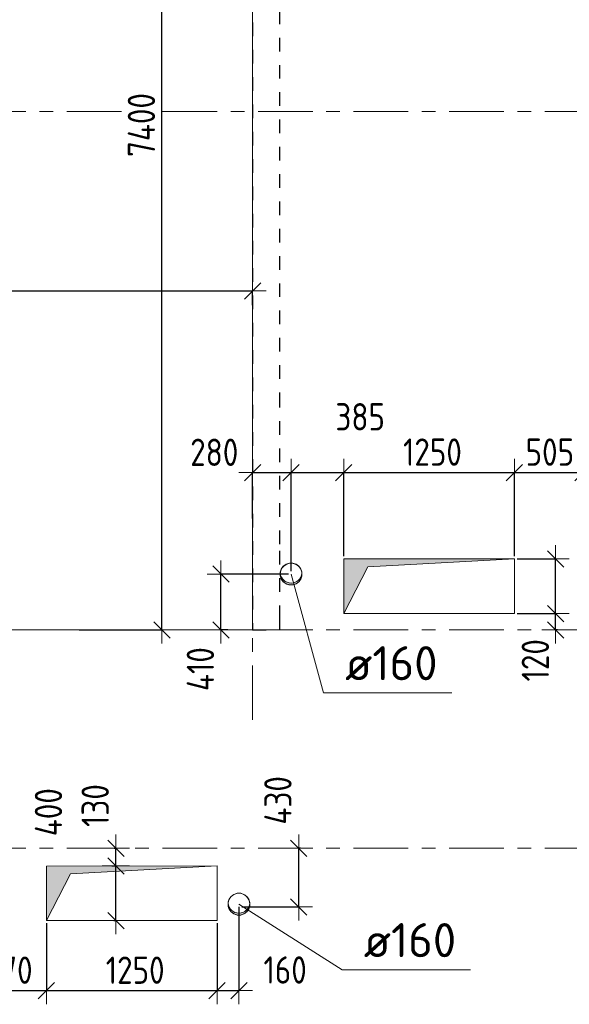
# Model space of a CAD drawing. Header units: metres. Extents: x -38 to 93, y -15 to 21.
# Tile 15 of 152: x 24.32 to 28.35, y 6.26 to 13.47. Entities that reach past the tile are written whole.
import ezdxf

# ---------------------------------------------------------------- set-up
doc = ezdxf.new("R2010")
doc.units = ezdxf.units.M
doc.header["$PDMODE"] = 65
for name, pattern in [('______11', [0.5, 0.4, -0.05, 0, -0.05]), ('______2', [0.135, 0.1, -0.035]), ('______5', [1.1, 0.8, -0.1, 0.1, -0.1])]:
    doc.linetypes.add(name, pattern=pattern)
for name, color, linetype, lineweight in [('XR$1$Осевая линия (1)', 7, '______5', 13), ('XR$3$Перекрытие (1)', 7, 'Continuous', 35), ('XR$5$Размерная линия (1)', 7, 'Continuous', 13), ('XR$5$Текст_ общее_1', 7, 'Continuous', 13)]:
    doc.layers.add(name, color=color, linetype=linetype, lineweight=lineweight)
doc.layers.add('XR$3$Макрос проема_ отверстия', color=7, linetype='Continuous', lineweight=13, true_color=0x2d2d2d)
doc.layers.add('XR$7$Стена_ бетон несущ.', color=7, linetype='Continuous', lineweight=70, true_color=0xb4b496)
doc.styles.add('ISOCPEUR', font='txt')
doc.dimstyles.new('DIMSTYLE_3', dxfattribs={"dimtxt": 0.2, "dimasz": 0.2, "dimexe": 0, "dimexo": 0, "dimgap": 0.1, "dimtad": 2, "dimdec": 0, "dimlfac": 1000, "dimrnd": 5, "dimzin": 12, "dimdsep": 46, "dimtxsty": 'ISOCPEUR', "dimblk1": 'ALL_ML_STRICH', "dimblk2": 'ALL_ML_STRICH', "dimsah": 1, "dimcen": 0, "dimclrd": 7, "dimclre": 256, "dimclrt": 7, "dimadec": 0, "dimazin": 0, "dimtfac": 1, "dimtdec": 0, "dimtix": 1, "dimtmove": 2, "dimatfit": 3, "dimfxl": 0, "dimtzin": 0, "dimlwd": 0, "dimlwe": -3, "dimarcsym": 0})
doc.dimstyles.new('DIMSTYLE_33', dxfattribs={"dimtxt": 0.2, "dimasz": 0.2, "dimexe": 0, "dimexo": 0, "dimgap": 0.1, "dimtad": 2, "dimdec": 0, "dimlfac": 1000, "dimrnd": 5, "dimzin": 12, "dimdsep": 46, "dimtxsty": 'ISOCPEUR', "dimblk1": 'ALL_ML_STRICH', "dimblk2": 'ALL_ML_STRICH', "dimsah": 1, "dimcen": 0, "dimclrd": 7, "dimclre": 256, "dimclrt": 7, "dimadec": 0, "dimazin": 0, "dimtfac": 1, "dimtdec": 0, "dimtix": 1, "dimtmove": 2, "dimatfit": 3, "dimfxl": 0, "dimtvp": 1.2, "dimtzin": 0, "dimlwd": 0, "dimlwe": -3, "dimarcsym": 0})
doc.dimstyles.new('DIMSTYLE_34', dxfattribs={"dimtxt": 0.2, "dimasz": 0.2, "dimexe": 0, "dimexo": 0, "dimgap": 0.1, "dimtad": 0, "dimdec": 0, "dimlfac": 1000, "dimrnd": 5, "dimzin": 12, "dimdsep": 46, "dimtxsty": 'ISOCPEUR', "dimblk1": 'ALL_ML_STRICH', "dimblk2": 'ALL_ML_STRICH', "dimsah": 1, "dimcen": 0, "dimclrd": 7, "dimclre": 256, "dimclrt": 7, "dimadec": 0, "dimazin": 0, "dimtfac": 1, "dimtdec": 0, "dimtix": 1, "dimtmove": 2, "dimatfit": 3, "dimfxl": 0, "dimtvp": 1.2, "dimtzin": 0, "dimlwd": 0, "dimlwe": -3, "dimarcsym": 0})

# ---------------------------------------------------------------- blocks, each defined once
blk = doc.blocks.new('NSY1')
at = {"color": 0, "linetype": 'ByBlock', "lineweight": -2}
for p, q in [((-0.01, 0.01), (0.01, 0.01)), ((-0.01, -0.01), (-0.01, 0.01)), ((-0.01, -0.01), (-0.01, 0.01)), ((-0.01, 0.01), (0.01, 0.01)), ((-0.01, 0.01), (0.01, 0.01)), ((0.01, 0.01), (-0.01, 0.01)), ((-0.01, 0.01), (-0.01, 0.01)), ((-0.01, 0.01), (-0.01, -0.01)), ((0.01, 0.01), (-0.01, 0.01)), ((0, 0), (0, 0)), ((0, 0), (0, 0)), ((0, 0), (0, 0)), ((0, 0), (0, 0)), ((0, 0), (0, 0)), ((0, 0), (0, 0)), ((0, 0), (0, 0)), ((0, 0), (0, 0)), ((0, 0), (0, 0)), ((0, 0), (0, 0)), ((0, 0), (0, 0)), ((0, 0), (0, 0)), ((0, 0), (0, 0)), ((0, 0), (0, 0)), ((0, 0), (0, 0)), ((0, 0), (0, 0)), ((0, 0), (0, 0)), ((0, 0), (0, 0)), ((0, 0), (0, 0)), ((0, 0), (0, 0)), ((0, 0), (0, 0)), ((0, 0), (0, 0)), ((0, 0), (0, 0)), ((0.01, 0.01), (0.01, -0.01)), ((0.01, 0.01), (0.01, -0.01)), ((0.01, 0.01), (0.01, 0.01)), ((0.01, -0.01), (0.01, 0.01)), ((0.01, -0.01), (-0.01, -0.01)), ((0.01, -0.01), (-0.01, -0.01)), ((-0.01, -0.01), (0.01, -0.01)), ((0, 0), (0, 0)), ((0, 0), (0, 0)), ((0, 0), (0, 0)), ((0, 0), (0, 0)), ((0, 0), (0, 0))]:
    blk.add_line(p, q, dxfattribs=at)
blk = doc.blocks.new('Отображение проема (2)', base_point=(-1.002, -49.786))
at = {"layer": 'XR$3$Макрос проема_ отверстия', "true_color": 0x000000, "transparency": 33554687}
blk.add_hatch(color=18, dxfattribs=at).paths.add_polyline_path([(-0.967, -49.384), (-1.002, -49.383), (-1.072, -49.389), (-1.139, -49.407), (-1.203, -49.437), (-1.261, -49.477), (-1.31, -49.527), (-1.351, -49.585), (-1.381, -49.648), (-1.399, -49.716), (-1.405, -49.786), (-1.399, -49.856), (-1.381, -49.924), (-1.351, -49.988), (-1.31, -50.045), (-1.261, -50.095), (-1.203, -50.135), (-1.139, -50.165), (-1.072, -50.183), (-1.002, -50.189), (-0.967, -50.188), (-1.032, -50.177), (-1.095, -50.155), (-1.153, -50.123), (-1.205, -50.082), (-1.25, -50.033), (-1.287, -49.978), (-1.313, -49.917), (-1.329, -49.852), (-1.335, -49.786), (-1.329, -49.72), (-1.313, -49.656), (-1.287, -49.595), (-1.25, -49.539), (-1.205, -49.49), (-1.153, -49.449), (-1.095, -49.417), (-1.032, -49.396)])
at = {"layer": 'XR$3$Макрос проема_ отверстия', "transparency": 33554687}
blk.add_circle((-1.002, -49.786), 0.403, dxfattribs=at)
blk.add_arc((-0.932, -49.786), 0.403, 94.9784, 265.0216, dxfattribs=at)
blk = doc.blocks.new('Отображение проема', base_point=(-1.1579, -49.3094))
at = {"layer": 'XR$3$Макрос проема_ отверстия', "true_color": 0x000000, "transparency": 33554687}
blk.add_hatch(color=18, dxfattribs=at).paths.add_polyline_path([(-1.1579, -50.1094), (-1.0448, -49.4225), (-0.3579, -49.3094), (-1.1579, -49.3094)])
at = {"layer": 'XR$3$Макрос проема_ отверстия', "transparency": 33554687}
for p, q in [((-1.1579, -50.1094), (-1.1579, -49.3094)), ((-1.1579, -49.3094), (-0.3579, -49.3094)), ((-1.0448, -49.4225), (-0.3579, -49.3094)), ((-1.1579, -50.1094), (-1.0448, -49.4225))]:
    blk.add_line(p, q, dxfattribs=at)
blk = doc.blocks.new('ALL_ML_STRICH')
at = {"color": 0, "linetype": 'ByBlock', "lineweight": -2}
for p, q in [((0, -0.5), (0, 0.5)), ((-1, 0), (0.5, 0)), ((-0.3, -0.3), (0.3, 0.3))]:
    blk.add_line(p, q, dxfattribs=at)
blk = doc.blocks.new('*D394')
at = {"layer": 'DEFPOINTS', "color": 7, "linetype": 'Continuous', "lineweight": 13, "transparency": 33554687}
for p in [(27.9473, 9.12), (28.2492, 9), (28.282, 9)]:
    blk.add_point(p, dxfattribs=at)
at = {"layer": 'XR$5$Размерная линия (1)', "color": 9, "linetype": 'Continuous', "lineweight": -2, "true_color": 0xc7c7c7, "transparency": 33554687}
for p, q in [((27.9673, 9.12), (28.2492, 9.12)), ((28.262, 9), (28.2492, 9))]:
    blk.add_line(p, q, dxfattribs=at)
at = {"layer": 'XR$5$Размерная линия (1)', "color": 7, "linetype": 'Continuous', "lineweight": -2, "transparency": 33554687}
blk.add_line((28.2492, 9), (28.2492, 9.12), dxfattribs=at)
at = {"layer": 'XR$5$Размерная линия (1)', "color": 7, "linetype": 'Continuous', "lineweight": 13, "transparency": 33554687, "xscale": 0.2, "yscale": 0.2, "zscale": 0.2}
for p, rotation in [((28.2492, 9.12), 90), ((28.2492, 9), 270)]:
    blk.add_blockref('ALL_ML_STRICH', p, dxfattribs=dict(at, rotation=rotation))
at = {"layer": 'XR$5$Размерная линия (1)', "color": 7, "linetype": 'Continuous', "lineweight": 13, "transparency": 33554687, "insert": (28.101, 8.7773), "char_height": 0.2, "width": 0.5, "attachment_point": 5, "rotation": 90, "style": 'ISOCPEUR'}
blk.add_mtext('\\W0.83;\\A1;{120}', dxfattribs=at)
blk = doc.blocks.new('*D395')
at = {"layer": 'DEFPOINTS', "color": 7, "linetype": 'Continuous', "lineweight": 13, "transparency": 33554687}
for p in [(27.9473, 9.52), (27.9473, 9.12), (28.2492, 9.12)]:
    blk.add_point(p, dxfattribs=at)
at = {"layer": 'XR$5$Размерная линия (1)', "color": 9, "linetype": 'Continuous', "lineweight": -2, "true_color": 0xc7c7c7, "transparency": 33554687}
for p, q in [((27.9673, 9.52), (28.2492, 9.52)), ((27.9673, 9.12), (28.2492, 9.12))]:
    blk.add_line(p, q, dxfattribs=at)
at = {"layer": 'XR$5$Размерная линия (1)', "color": 7, "linetype": 'Continuous', "lineweight": -2, "transparency": 33554687}
blk.add_line((28.2492, 9.12), (28.2492, 9.52), dxfattribs=at)
at = {"layer": 'XR$5$Размерная линия (1)', "color": 7, "linetype": 'Continuous', "lineweight": 13, "transparency": 33554687, "xscale": 0.2, "yscale": 0.2, "zscale": 0.2}
for p, rotation in [((28.2492, 9.52), 90), ((28.2492, 9.12), 270)]:
    blk.add_blockref('ALL_ML_STRICH', p, dxfattribs=dict(at, rotation=rotation))
at = {"layer": 'XR$5$Размерная линия (1)', "color": 7, "linetype": 'Continuous', "lineweight": 13, "transparency": 33554687, "insert": (28.5214, 9.0854), "char_height": 0.2, "width": 0.5, "attachment_point": 5, "rotation": 90, "style": 'ISOCPEUR'}
blk.add_mtext('\\W0.83;\\A1;{400}', dxfattribs=at)
blk = doc.blocks.new('*D517')
at = {"layer": 'DEFPOINTS', "color": 7, "linetype": 'Continuous', "lineweight": 13, "transparency": 33554687}
for p in [(26.312, 9.4094), (25.7981, 9), (25.8698, 9)]:
    blk.add_point(p, dxfattribs=at)
at = {"layer": 'XR$5$Размерная линия (1)', "color": 9, "linetype": 'Continuous', "lineweight": -2, "true_color": 0xc7c7c7, "transparency": 33554687}
for p, q in [((26.292, 9.4094), (25.7981, 9.4094)), ((25.8498, 9), (25.7981, 9))]:
    blk.add_line(p, q, dxfattribs=at)
at = {"layer": 'XR$5$Размерная линия (1)', "color": 7, "linetype": 'Continuous', "lineweight": -2, "transparency": 33554687}
blk.add_line((25.7981, 9), (25.7981, 9.4094), dxfattribs=at)
at = {"layer": 'XR$5$Размерная линия (1)', "color": 7, "linetype": 'Continuous', "lineweight": 13, "transparency": 33554687, "xscale": 0.2, "yscale": 0.2, "zscale": 0.2}
for p, rotation in [((25.7981, 9.4094), 90), ((25.7981, 9), 270)]:
    blk.add_blockref('ALL_ML_STRICH', p, dxfattribs=dict(at, rotation=rotation))
at = {"layer": 'XR$5$Размерная линия (1)', "color": 7, "linetype": 'Continuous', "lineweight": 13, "transparency": 33554687, "insert": (25.6476, 8.7126), "char_height": 0.2, "width": 0.5, "attachment_point": 5, "rotation": 90, "style": 'ISOCPEUR'}
blk.add_mtext('\\W0.83;\\A1;{410}', dxfattribs=at)
blk = doc.blocks.new('*D529')
at = {"layer": 'DEFPOINTS', "color": 7, "linetype": 'Continuous', "lineweight": 13, "transparency": 33554687}
for p in [(26.4008, 7.4), (25.9301, 6.97), (26.3683, 6.97)]:
    blk.add_point(p, dxfattribs=at)
at = {"layer": 'XR$5$Размерная линия (1)', "color": 9, "linetype": 'Continuous', "lineweight": -2, "true_color": 0xc7c7c7, "transparency": 33554687}
for p, q in [((26.3808, 7.4), (26.3683, 7.4)), ((25.9501, 6.97), (26.3683, 6.97))]:
    blk.add_line(p, q, dxfattribs=at)
at = {"layer": 'XR$5$Размерная линия (1)', "color": 7, "linetype": 'Continuous', "lineweight": -2, "transparency": 33554687}
blk.add_line((26.3683, 6.97), (26.3683, 7.4), dxfattribs=at)
at = {"layer": 'XR$5$Размерная линия (1)', "color": 7, "linetype": 'Continuous', "lineweight": 13, "transparency": 33554687, "xscale": 0.2, "yscale": 0.2, "zscale": 0.2}
for p, rotation in [((26.3683, 7.4), 90), ((26.3683, 6.97), 270)]:
    blk.add_blockref('ALL_ML_STRICH', p, dxfattribs=dict(at, rotation=rotation))
at = {"layer": 'XR$5$Размерная линия (1)', "color": 7, "linetype": 'Continuous', "lineweight": 13, "transparency": 33554687, "insert": (26.2155, 7.7509), "char_height": 0.2, "width": 0.5, "attachment_point": 5, "rotation": 90, "style": 'ISOCPEUR'}
blk.add_mtext('\\W0.83;\\A1;{430}', dxfattribs=at)
blk = doc.blocks.new('*D530')
at = {"layer": 'DEFPOINTS', "color": 7, "linetype": 'Continuous', "lineweight": 13, "transparency": 33554687}
for p in [(25.0202, 7.2699), (25.029, 6.8699), (25.0329, 6.8699)]:
    blk.add_point(p, dxfattribs=at)
at = {"layer": 'XR$5$Размерная линия (1)', "color": 9, "linetype": 'Continuous', "lineweight": -2, "true_color": 0xc7c7c7, "transparency": 33554687}
for p, q in [((25.0002, 7.2699), (25.029, 7.2699)), ((25.0129, 6.8699), (25.029, 6.8699))]:
    blk.add_line(p, q, dxfattribs=at)
at = {"layer": 'XR$5$Размерная линия (1)', "color": 7, "linetype": 'Continuous', "lineweight": -2, "transparency": 33554687}
blk.add_line((25.029, 6.8699), (25.029, 7.2699), dxfattribs=at)
at = {"layer": 'XR$5$Размерная линия (1)', "color": 7, "linetype": 'Continuous', "lineweight": 13, "transparency": 33554687, "xscale": 0.2, "yscale": 0.2, "zscale": 0.2}
for p, rotation in [((25.029, 7.2699), 90), ((25.029, 6.8699), 270)]:
    blk.add_blockref('ALL_ML_STRICH', p, dxfattribs=dict(at, rotation=rotation))
at = {"layer": 'XR$5$Размерная линия (1)', "color": 7, "linetype": 'Continuous', "lineweight": 13, "transparency": 33554687, "insert": (24.5349, 7.6642), "char_height": 0.2, "width": 0.5, "attachment_point": 5, "rotation": 90, "style": 'ISOCPEUR'}
blk.add_mtext('\\W0.83;\\A1;{400}', dxfattribs=at)
blk = doc.blocks.new('*D531')
at = {"layer": 'DEFPOINTS', "color": 7, "linetype": 'Continuous', "lineweight": 13, "transparency": 33554687}
for p in [(25.0372, 7.4), (25.0202, 7.2699), (25.029, 7.2699)]:
    blk.add_point(p, dxfattribs=at)
at = {"layer": 'XR$5$Размерная линия (1)', "color": 9, "linetype": 'Continuous', "lineweight": -2, "true_color": 0xc7c7c7, "transparency": 33554687}
for p, q in [((25.0172, 7.4), (25.029, 7.4)), ((25.0002, 7.2699), (25.029, 7.2699))]:
    blk.add_line(p, q, dxfattribs=at)
at = {"layer": 'XR$5$Размерная линия (1)', "color": 7, "linetype": 'Continuous', "lineweight": -2, "transparency": 33554687}
blk.add_line((25.029, 7.2699), (25.029, 7.4), dxfattribs=at)
at = {"layer": 'XR$5$Размерная линия (1)', "color": 7, "linetype": 'Continuous', "lineweight": 13, "transparency": 33554687, "xscale": 0.2, "yscale": 0.2, "zscale": 0.2}
for p, rotation in [((25.029, 7.4), 90), ((25.029, 7.2699), 270)]:
    blk.add_blockref('ALL_ML_STRICH', p, dxfattribs=dict(at, rotation=rotation))
at = {"layer": 'XR$5$Размерная линия (1)', "color": 7, "linetype": 'Continuous', "lineweight": 13, "transparency": 33554687, "insert": (24.8774, 7.7128), "char_height": 0.2, "width": 0.5, "attachment_point": 5, "rotation": 90, "style": 'ISOCPEUR'}
blk.add_mtext('\\W0.83;\\A1;{130}', dxfattribs=at)
blk = doc.blocks.new('*D554')
at = {"layer": 'DEFPOINTS', "color": 7, "linetype": 'Continuous', "lineweight": 13, "transparency": 33554687}
for p in [(25.2596, 16.4), (24.7806, 9), (25.3658, 9)]:
    blk.add_point(p, dxfattribs=at)
at = {"layer": 'XR$5$Размерная линия (1)', "color": 9, "linetype": 'Continuous', "lineweight": -2, "true_color": 0xc7c7c7, "transparency": 33554687}
for p, q in [((25.2396, 16.4), (25.3658, 16.4)), ((24.7606, 9), (25.3658, 9))]:
    blk.add_line(p, q, dxfattribs=at)
at = {"layer": 'XR$5$Размерная линия (1)', "color": 7, "linetype": 'Continuous', "lineweight": -2, "transparency": 33554687}
blk.add_line((25.3658, 9), (25.3658, 16.4), dxfattribs=at)
at = {"layer": 'XR$5$Размерная линия (1)', "color": 7, "linetype": 'Continuous', "lineweight": 13, "transparency": 33554687, "xscale": 0.2, "yscale": 0.2, "zscale": 0.2}
for p, rotation in [((25.3658, 16.4), 90), ((25.3658, 9), 270)]:
    blk.add_blockref('ALL_ML_STRICH', p, dxfattribs=dict(at, rotation=rotation))
at = {"layer": 'XR$5$Размерная линия (1)', "color": 7, "linetype": 'Continuous', "lineweight": 13, "transparency": 33554687, "insert": (25.2158, 12.7), "char_height": 0.2, "width": 0.666667, "attachment_point": 5, "rotation": 90, "style": 'ISOCPEUR'}
blk.add_mtext('\\W0.83;\\A1;{7400}', dxfattribs=at)
blk = doc.blocks.new('*D564')
at = {"layer": 'DEFPOINTS', "color": 7, "linetype": 'Continuous', "lineweight": 13, "transparency": 33554687}
for p in [(21.68, 11.4841), (26.03, 11.3599), (21.68, 11.18)]:
    blk.add_point(p, dxfattribs=at)
at = {"layer": 'XR$5$Размерная линия (1)', "color": 9, "linetype": 'Continuous', "lineweight": -2, "true_color": 0xc7c7c7, "transparency": 33554687}
for p, q in [((21.68, 11.2), (21.68, 11.4841)), ((26.03, 11.3799), (26.03, 11.4841))]:
    blk.add_line(p, q, dxfattribs=at)
at = {"layer": 'XR$5$Размерная линия (1)', "color": 7, "linetype": 'Continuous', "lineweight": -2, "transparency": 33554687}
blk.add_line((21.68, 11.4841), (26.03, 11.4841), dxfattribs=at)
at = {"layer": 'XR$5$Размерная линия (1)', "color": 7, "linetype": 'Continuous', "lineweight": 13, "transparency": 33554687, "xscale": 0.2, "yscale": 0.2, "zscale": 0.2, "rotation": 180}
blk.add_blockref('ALL_ML_STRICH', (21.68, 11.4841), dxfattribs=at)
at = {"layer": 'XR$5$Размерная линия (1)', "color": 7, "linetype": 'Continuous', "lineweight": 13, "transparency": 33554687, "xscale": 0.2, "yscale": 0.2, "zscale": 0.2}
blk.add_blockref('ALL_ML_STRICH', (26.03, 11.4841), dxfattribs=at)
at = {"layer": 'XR$5$Размерная линия (1)', "color": 7, "linetype": 'Continuous', "lineweight": 13, "transparency": 33554687, "insert": (23.855, 11.6341), "char_height": 0.2, "width": 0.666667, "attachment_point": 5, "style": 'ISOCPEUR'}
blk.add_mtext('\\W0.83;\\A1;{4350}', dxfattribs=at)
blk = doc.blocks.new('*D584')
at = {"layer": 'DEFPOINTS', "color": 7, "linetype": 'Continuous', "lineweight": 13, "transparency": 33554687}
for p in [(24.52, 6.87), (23.95, 6.3563), (23.95, 6.3302)]:
    blk.add_point(p, dxfattribs=at)
at = {"layer": 'XR$5$Размерная линия (1)', "color": 9, "linetype": 'Continuous', "lineweight": -2, "true_color": 0xc7c7c7, "transparency": 33554687}
for p, q in [((24.52, 6.85), (24.52, 6.3563)), ((23.95, 6.3502), (23.95, 6.3563))]:
    blk.add_line(p, q, dxfattribs=at)
at = {"layer": 'XR$5$Размерная линия (1)', "color": 7, "linetype": 'Continuous', "lineweight": -2, "transparency": 33554687}
blk.add_line((23.95, 6.3563), (24.52, 6.3563), dxfattribs=at)
at = {"layer": 'XR$5$Размерная линия (1)', "color": 7, "linetype": 'Continuous', "lineweight": 13, "transparency": 33554687, "xscale": 0.2, "yscale": 0.2, "zscale": 0.2, "rotation": 180}
blk.add_blockref('ALL_ML_STRICH', (23.95, 6.3563), dxfattribs=at)
at = {"layer": 'XR$5$Размерная линия (1)', "color": 7, "linetype": 'Continuous', "lineweight": 13, "transparency": 33554687, "xscale": 0.2, "yscale": 0.2, "zscale": 0.2}
blk.add_blockref('ALL_ML_STRICH', (24.52, 6.3563), dxfattribs=at)
at = {"layer": 'XR$5$Размерная линия (1)', "color": 7, "linetype": 'Continuous', "lineweight": 13, "transparency": 33554687, "insert": (24.2433, 6.5063), "char_height": 0.2, "width": 0.5, "attachment_point": 5, "style": 'ISOCPEUR'}
blk.add_mtext('\\W0.83;\\A1;{570}', dxfattribs=at)
blk = doc.blocks.new('*D585')
at = {"layer": 'DEFPOINTS', "color": 7, "linetype": 'Continuous', "lineweight": 13, "transparency": 33554687}
for p in [(24.52, 6.87), (25.77, 6.87), (24.52, 6.3563)]:
    blk.add_point(p, dxfattribs=at)
at = {"layer": 'XR$5$Размерная линия (1)', "color": 9, "linetype": 'Continuous', "lineweight": -2, "true_color": 0xc7c7c7, "transparency": 33554687}
for p, q in [((24.52, 6.85), (24.52, 6.3563)), ((25.77, 6.85), (25.77, 6.3563))]:
    blk.add_line(p, q, dxfattribs=at)
at = {"layer": 'XR$5$Размерная линия (1)', "color": 7, "linetype": 'Continuous', "lineweight": -2, "transparency": 33554687}
blk.add_line((24.52, 6.3563), (25.77, 6.3563), dxfattribs=at)
at = {"layer": 'XR$5$Размерная линия (1)', "color": 7, "linetype": 'Continuous', "lineweight": 13, "transparency": 33554687, "xscale": 0.2, "yscale": 0.2, "zscale": 0.2, "rotation": 180}
blk.add_blockref('ALL_ML_STRICH', (24.52, 6.3563), dxfattribs=at)
at = {"layer": 'XR$5$Размерная линия (1)', "color": 7, "linetype": 'Continuous', "lineweight": 13, "transparency": 33554687, "xscale": 0.2, "yscale": 0.2, "zscale": 0.2}
blk.add_blockref('ALL_ML_STRICH', (25.77, 6.3563), dxfattribs=at)
at = {"layer": 'XR$5$Размерная линия (1)', "color": 7, "linetype": 'Continuous', "lineweight": 13, "transparency": 33554687, "insert": (25.17, 6.5063), "char_height": 0.2, "width": 0.666667, "attachment_point": 5, "style": 'ISOCPEUR'}
blk.add_mtext('\\W0.83;\\A1;{1250}', dxfattribs=at)
blk = doc.blocks.new('*D586')
at = {"layer": 'DEFPOINTS', "color": 7, "linetype": 'Continuous', "lineweight": 13, "transparency": 33554687}
for p in [(25.9301, 6.99), (25.77, 6.87), (25.77, 6.3563)]:
    blk.add_point(p, dxfattribs=at)
at = {"layer": 'XR$5$Размерная линия (1)', "color": 9, "linetype": 'Continuous', "lineweight": -2, "true_color": 0xc7c7c7, "transparency": 33554687}
for p, q in [((25.9301, 6.97), (25.9301, 6.3563)), ((25.77, 6.85), (25.77, 6.3563))]:
    blk.add_line(p, q, dxfattribs=at)
at = {"layer": 'XR$5$Размерная линия (1)', "color": 7, "linetype": 'Continuous', "lineweight": -2, "transparency": 33554687}
blk.add_line((25.77, 6.3563), (25.9301, 6.3563), dxfattribs=at)
at = {"layer": 'XR$5$Размерная линия (1)', "color": 7, "linetype": 'Continuous', "lineweight": 13, "transparency": 33554687, "xscale": 0.2, "yscale": 0.2, "zscale": 0.2, "rotation": 180}
blk.add_blockref('ALL_ML_STRICH', (25.77, 6.3563), dxfattribs=at)
at = {"layer": 'XR$5$Размерная линия (1)', "color": 7, "linetype": 'Continuous', "lineweight": 13, "transparency": 33554687, "xscale": 0.2, "yscale": 0.2, "zscale": 0.2}
blk.add_blockref('ALL_ML_STRICH', (25.9301, 6.3563), dxfattribs=at)
at = {"layer": 'XR$5$Размерная линия (1)', "color": 7, "linetype": 'Continuous', "lineweight": 13, "transparency": 33554687, "insert": (26.2681, 6.5078), "char_height": 0.2, "width": 0.5, "attachment_point": 5, "style": 'ISOCPEUR'}
blk.add_mtext('\\W0.83;\\A1;{160}', dxfattribs=at)
blk = doc.blocks.new('*D620')
at = {"layer": 'DEFPOINTS', "color": 7, "linetype": 'Continuous', "lineweight": 13, "transparency": 33554687}
for p in [(26.03, 10.153), (26.03, 9.7966), (26.312, 9.4094)]:
    blk.add_point(p, dxfattribs=at)
at = {"layer": 'XR$5$Размерная линия (1)', "color": 9, "linetype": 'Continuous', "lineweight": -2, "true_color": 0xc7c7c7, "transparency": 33554687}
for p, q in [((26.03, 9.8166), (26.03, 10.153)), ((26.312, 9.4294), (26.312, 10.153))]:
    blk.add_line(p, q, dxfattribs=at)
at = {"layer": 'XR$5$Размерная линия (1)', "color": 7, "linetype": 'Continuous', "lineweight": -2, "transparency": 33554687}
blk.add_line((26.03, 10.153), (26.312, 10.153), dxfattribs=at)
at = {"layer": 'XR$5$Размерная линия (1)', "color": 7, "linetype": 'Continuous', "lineweight": 13, "transparency": 33554687, "xscale": 0.2, "yscale": 0.2, "zscale": 0.2, "rotation": 180}
blk.add_blockref('ALL_ML_STRICH', (26.03, 10.153), dxfattribs=at)
at = {"layer": 'XR$5$Размерная линия (1)', "color": 7, "linetype": 'Continuous', "lineweight": 13, "transparency": 33554687, "xscale": 0.2, "yscale": 0.2, "zscale": 0.2}
blk.add_blockref('ALL_ML_STRICH', (26.312, 10.153), dxfattribs=at)
at = {"layer": 'XR$5$Размерная линия (1)', "color": 7, "linetype": 'Continuous', "lineweight": 13, "transparency": 33554687, "insert": (25.7492, 10.3014), "char_height": 0.2, "width": 0.5, "attachment_point": 5, "style": 'ISOCPEUR'}
blk.add_mtext('\\W0.83;\\A1;{280}', dxfattribs=at)
blk = doc.blocks.new('*D621')
at = {"layer": 'DEFPOINTS', "color": 7, "linetype": 'Continuous', "lineweight": 13, "transparency": 33554687}
for p in [(26.312, 10.153), (26.6973, 9.52), (26.312, 9.4094)]:
    blk.add_point(p, dxfattribs=at)
at = {"layer": 'XR$5$Размерная линия (1)', "color": 9, "linetype": 'Continuous', "lineweight": -2, "true_color": 0xc7c7c7, "transparency": 33554687}
for p, q in [((26.312, 9.4294), (26.312, 10.153)), ((26.6973, 9.54), (26.6973, 10.153))]:
    blk.add_line(p, q, dxfattribs=at)
at = {"layer": 'XR$5$Размерная линия (1)', "color": 7, "linetype": 'Continuous', "lineweight": -2, "transparency": 33554687}
blk.add_line((26.312, 10.153), (26.6973, 10.153), dxfattribs=at)
at = {"layer": 'XR$5$Размерная линия (1)', "color": 7, "linetype": 'Continuous', "lineweight": 13, "transparency": 33554687, "xscale": 0.2, "yscale": 0.2, "zscale": 0.2, "rotation": 180}
blk.add_blockref('ALL_ML_STRICH', (26.312, 10.153), dxfattribs=at)
at = {"layer": 'XR$5$Размерная линия (1)', "color": 7, "linetype": 'Continuous', "lineweight": 13, "transparency": 33554687, "xscale": 0.2, "yscale": 0.2, "zscale": 0.2}
blk.add_blockref('ALL_ML_STRICH', (26.6973, 10.153), dxfattribs=at)
at = {"layer": 'XR$5$Размерная линия (1)', "color": 7, "linetype": 'Continuous', "lineweight": 13, "transparency": 33554687, "insert": (26.8181, 10.5617), "char_height": 0.2, "width": 0.5, "attachment_point": 5, "style": 'ISOCPEUR'}
blk.add_mtext('\\W0.83;\\A1;{385}', dxfattribs=at)
blk = doc.blocks.new('*D622')
at = {"layer": 'DEFPOINTS', "color": 7, "linetype": 'Continuous', "lineweight": 13, "transparency": 33554687}
for p in [(26.6973, 10.153), (26.6973, 9.52), (27.9473, 9.52)]:
    blk.add_point(p, dxfattribs=at)
at = {"layer": 'XR$5$Размерная линия (1)', "color": 9, "linetype": 'Continuous', "lineweight": -2, "true_color": 0xc7c7c7, "transparency": 33554687}
for p, q in [((26.6973, 9.54), (26.6973, 10.153)), ((27.9473, 9.54), (27.9473, 10.153))]:
    blk.add_line(p, q, dxfattribs=at)
at = {"layer": 'XR$5$Размерная линия (1)', "color": 7, "linetype": 'Continuous', "lineweight": -2, "transparency": 33554687}
blk.add_line((26.6973, 10.153), (27.9473, 10.153), dxfattribs=at)
at = {"layer": 'XR$5$Размерная линия (1)', "color": 7, "linetype": 'Continuous', "lineweight": 13, "transparency": 33554687, "xscale": 0.2, "yscale": 0.2, "zscale": 0.2, "rotation": 180}
blk.add_blockref('ALL_ML_STRICH', (26.6973, 10.153), dxfattribs=at)
at = {"layer": 'XR$5$Размерная линия (1)', "color": 7, "linetype": 'Continuous', "lineweight": 13, "transparency": 33554687, "xscale": 0.2, "yscale": 0.2, "zscale": 0.2}
blk.add_blockref('ALL_ML_STRICH', (27.9473, 10.153), dxfattribs=at)
at = {"layer": 'XR$5$Размерная линия (1)', "color": 7, "linetype": 'Continuous', "lineweight": 13, "transparency": 33554687, "insert": (27.3473, 10.303), "char_height": 0.2, "width": 0.666667, "attachment_point": 5, "style": 'ISOCPEUR'}
blk.add_mtext('\\W0.83;\\A1;{1250}', dxfattribs=at)
blk = doc.blocks.new('*D623')
at = {"layer": 'DEFPOINTS', "color": 7, "linetype": 'Continuous', "lineweight": 13, "transparency": 33554687}
for p in [(28.45, 10.1935), (27.9473, 10.153), (27.9473, 9.52)]:
    blk.add_point(p, dxfattribs=at)
at = {"layer": 'XR$5$Размерная линия (1)', "color": 9, "linetype": 'Continuous', "lineweight": -2, "true_color": 0xc7c7c7, "transparency": 33554687}
for p, q in [((27.9473, 9.54), (27.9473, 10.153)), ((28.45, 10.1735), (28.45, 10.153))]:
    blk.add_line(p, q, dxfattribs=at)
at = {"layer": 'XR$5$Размерная линия (1)', "color": 7, "linetype": 'Continuous', "lineweight": -2, "transparency": 33554687}
blk.add_line((27.9473, 10.153), (28.45, 10.153), dxfattribs=at)
at = {"layer": 'XR$5$Размерная линия (1)', "color": 7, "linetype": 'Continuous', "lineweight": 13, "transparency": 33554687, "xscale": 0.2, "yscale": 0.2, "zscale": 0.2, "rotation": 180}
blk.add_blockref('ALL_ML_STRICH', (27.9473, 10.153), dxfattribs=at)
at = {"layer": 'XR$5$Размерная линия (1)', "color": 7, "linetype": 'Continuous', "lineweight": 13, "transparency": 33554687, "xscale": 0.2, "yscale": 0.2, "zscale": 0.2}
blk.add_blockref('ALL_ML_STRICH', (28.45, 10.153), dxfattribs=at)
at = {"layer": 'XR$5$Размерная линия (1)', "color": 7, "linetype": 'Continuous', "lineweight": 13, "transparency": 33554687, "insert": (28.207, 10.303), "char_height": 0.2, "width": 0.5, "attachment_point": 5, "style": 'ISOCPEUR'}
blk.add_mtext('\\W0.83;\\A1;{505}', dxfattribs=at)

msp = doc.modelspace()

# ---------------------------------------------------------------- linework, layer by layer
at = {"color": 7, "linetype": 'Continuous', "lineweight": 13, "transparency": 33554687}
for points in [[(26.312, 9.4094), (26.5496, 8.5393), (27.4896, 8.5393)], [(25.9301, 6.99), (26.6862, 6.5099), (27.6262, 6.5099)]]:
    msp.add_lwpolyline(points, dxfattribs=at)
at = {"layer": 'XR$1$Осевая линия (1)', "color": 253, "linetype": '______11', "lineweight": 13, "true_color": 0xa0a0a0, "transparency": 33554687}
for p, q in [((26.03, 8.34), (26.03, 19.78)), ((-2.63, 12.8), (62.6, 12.8)), ((-2.63, 9), (62.6, 9)), ((-2.63, 7.4), (62.6, 7.4))]:
    msp.add_line(p, q, dxfattribs=at)
at = {"layer": 'XR$3$Перекрытие (1)', "color": 7, "linetype": 'Continuous', "lineweight": 13, "transparency": 33554687}
for p, q in [((26.03, 9), (26.03, 16.65)), ((26.255, 9.4664), (26.2401, 9.446)), ((26.2754, 9.4812), (26.255, 9.4664)), ((26.2994, 9.489), (26.2754, 9.4812)), ((26.3246, 9.489), (26.2994, 9.489)), ((26.3486, 9.4812), (26.3246, 9.489)), ((26.3691, 9.4664), (26.3486, 9.4812)), ((26.3839, 9.446), (26.3691, 9.4664)), ((27.9473, 9.52), (26.6973, 9.5198)), ((26.6973, 9.5198), (26.6973, 9.1198)), ((27.9473, 9.12), (27.9473, 9.52)), ((26.2401, 9.446), (26.2323, 9.422)), ((26.2323, 9.422), (26.2323, 9.3968)), ((26.2323, 9.3968), (26.2401, 9.3728)), ((26.3917, 9.422), (26.3839, 9.446)), ((26.3839, 9.3728), (26.3917, 9.3968)), ((26.3917, 9.3968), (26.3917, 9.422)), ((26.2401, 9.3728), (26.255, 9.3523)), ((26.255, 9.3523), (26.2754, 9.3375)), ((26.2754, 9.3375), (26.2994, 9.3297)), ((26.2994, 9.3297), (26.3246, 9.3297)), ((26.3246, 9.3297), (26.3486, 9.3375)), ((26.3486, 9.3375), (26.3691, 9.3523)), ((26.3691, 9.3523), (26.3839, 9.3728)), ((26.6973, 9.1198), (27.9473, 9.12)), ((21.68, 9), (26.03, 9)), ((25.7699, 7.27), (24.5199, 7.2698)), ((24.5199, 7.2698), (24.52, 6.8698)), ((25.77, 6.87), (25.7699, 7.27)), ((25.8582, 7.0266), (25.8504, 7.0026)), ((25.8504, 7.0026), (25.8504, 6.9774)), ((25.873, 7.047), (25.8582, 7.0266)), ((25.8935, 7.0619), (25.873, 7.047)), ((25.9175, 7.0697), (25.8935, 7.0619)), ((25.9427, 7.0697), (25.9175, 7.0697)), ((25.9667, 7.0619), (25.9427, 7.0697)), ((25.9871, 7.047), (25.9667, 7.0619)), ((26.002, 7.0266), (25.9871, 7.047)), ((26.0098, 7.0026), (26.002, 7.0266)), ((26.0098, 6.9774), (26.0098, 7.0026)), ((25.8504, 6.9774), (25.8582, 6.9534)), ((25.8582, 6.9534), (25.873, 6.933)), ((25.873, 6.933), (25.8935, 6.9181)), ((25.9667, 6.9181), (25.9871, 6.933)), ((25.9871, 6.933), (26.002, 6.9534)), ((26.002, 6.9534), (26.0098, 6.9774)), ((24.52, 6.8698), (25.77, 6.87)), ((25.8935, 6.9181), (25.9175, 6.9103)), ((25.9175, 6.9103), (25.9427, 6.9103)), ((25.9427, 6.9103), (25.9667, 6.9181))]:
    msp.add_line(p, q, dxfattribs=at)
at = {"layer": 'XR$7$Стена_ бетон несущ.', "color": 253, "linetype": '______2', "lineweight": -3, "true_color": 0xa0a0a0, "transparency": 33554687}
for p, q in [((26.03, 16.45), (26.03, 9)), ((26.23, 10.6396), (26.23, 15.35)), ((26.23, 9.8294), (26.23, 10.6396)), ((26.23, 9.6294), (26.23, 9.8294)), ((26.23, 9.08), (26.23, 9.6294)), ((26.23, 9), (26.23, 9.08)), ((26.03, 9), (26.229, 9)), ((26.229, 9), (26.23, 9))]:
    msp.add_line(p, q, dxfattribs=at)

# ---------------------------------------------------------------- block references
at = {"layer": 'XR$3$Макрос проема_ отверстия', "transparency": 33554687}
for name, p, xscale, yscale, rotation in [('Отображение проема (2)', (26.312, 9.4094), 0.1975376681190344, 0.1975376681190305, 90), ('Отображение проема', (26.6973, 9.5198), 1.562503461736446, 0.4999999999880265, 0.01031093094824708), ('Отображение проема', (24.5199, 7.2698), 1.562503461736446, 0.4999999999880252, 0.01031093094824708), ('Отображение проема (2)', (25.9301, 6.99), 0.1975376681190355, 0.1975376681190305, 90)]:
    msp.add_blockref(name, p, dxfattribs=dict(at, xscale=xscale, yscale=yscale, rotation=rotation))
at = {"layer": 'XR$3$Перекрытие (1)', "color": 7, "linetype": 'Continuous', "lineweight": 13, "transparency": 33554687, "xscale": 0.01999999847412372, "yscale": 0.01999999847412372, "zscale": 0.01999999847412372}
for p in [(26.312, 9.4094), (25.9301, 6.99)]:
    msp.add_blockref('NSY1', p, dxfattribs=at)

# ---------------------------------------------------------------- texts
at = {"layer": 'XR$5$Текст_ общее_1', "color": 7, "linetype": 'Continuous', "lineweight": 13, "transparency": 33554687, "char_height": 0.25, "width": 0.809375, "attachment_point": 4, "style": 'ISOCPEUR'}
for insert in [(26.7075, 8.756), (26.8441, 6.7265)]:
    msp.add_mtext('\\A1;{\\fISOCPEUR|i0|b0;\\H0.250000;\\W1.000000;\\C7;ø160}\\P', dxfattribs=dict(at, insert=insert))

# ---------------------------------------------------------------- dimensions: what is measured, and where the dimension line sits
at = {"layer": 'XR$5$Размерная линия (1)', "color": 7, "linetype": 'Continuous', "lineweight": 13, "transparency": 33554687}
for base, p1, p2, dimstyle, picture, middle in [((25.3658, 16.4), (24.7606, 9), (25.2396, 16.4), 'DIMSTYLE_3', '*D554', (25.2158, 12.7)), ((28.2492, 9.52), (27.9673, 9.12), (27.9673, 9.52), 'DIMSTYLE_34', '*D395', (28.5214, 9.0854)), ((25.7981, 9.4094), (25.8498, 9), (26.292, 9.4094), 'DIMSTYLE_33', '*D517', (25.6476, 8.7126)), ((28.2492, 9.12), (28.262, 9), (27.9673, 9.12), 'DIMSTYLE_33', '*D394', (28.101, 8.7773)), ((25.029, 7.4), (25.0002, 7.2699), (25.0172, 7.4), 'DIMSTYLE_33', '*D531', (24.8774, 7.7128)), ((26.3683, 7.4), (25.9501, 6.97), (26.3808, 7.4), 'DIMSTYLE_33', '*D529', (26.2155, 7.7509)), ((25.029, 7.2699), (25.0129, 6.8699), (25.0002, 7.2699), 'DIMSTYLE_33', '*D530', (24.5349, 7.6642))]:
    dim = msp.add_linear_dim(base=base, p1=p1, p2=p2, angle=90, dimstyle=dimstyle, override={"dimpost": '<>', "dimclrd": 7, "dimclre": 9, "dimclrt": 7, "dimlwd": 0, "dimlwe": 65533}, dxfattribs=at)
    dim.commit()
    dim.dimension.update_dxf_attribs({"geometry": picture, "text_midpoint": middle, "dimtype": 160})
for base, p1, p2, dimstyle, picture, middle in [((26.03, 11.4841), (21.68, 11.2), (26.03, 11.3799), 'DIMSTYLE_3', '*D564', (23.855, 11.6341)), ((26.6973, 10.153), (26.312, 9.4294), (26.6973, 9.54), 'DIMSTYLE_33', '*D621', (26.8181, 10.5617)), ((26.312, 10.153), (26.03, 9.8166), (26.312, 9.4294), 'DIMSTYLE_33', '*D620', (25.7492, 10.3014)), ((27.9473, 10.153), (26.6973, 9.54), (27.9473, 9.54), 'DIMSTYLE_3', '*D622', (27.3473, 10.303)), ((28.45, 10.153), (27.9473, 9.54), (28.45, 10.1735), 'DIMSTYLE_3', '*D623', (28.207, 10.303)), ((25.9301, 6.3563), (25.77, 6.85), (25.9301, 6.97), 'DIMSTYLE_33', '*D586', (26.2681, 6.5078)), ((24.52, 6.3563), (23.95, 6.3502), (24.52, 6.85), 'DIMSTYLE_3', '*D584', (24.2433, 6.5063)), ((25.77, 6.3563), (24.52, 6.85), (25.77, 6.85), 'DIMSTYLE_3', '*D585', (25.17, 6.5063))]:
    dim = msp.add_linear_dim(base=base, p1=p1, p2=p2, dimstyle=dimstyle, override={"dimpost": '<>', "dimclrd": 7, "dimclre": 9, "dimclrt": 7, "dimlwd": 0, "dimlwe": 65533}, dxfattribs=at)
    dim.commit()
    dim.dimension.update_dxf_attribs({"geometry": picture, "text_midpoint": middle, "dimtype": 160})

doc.saveas('drawing.dxf')
